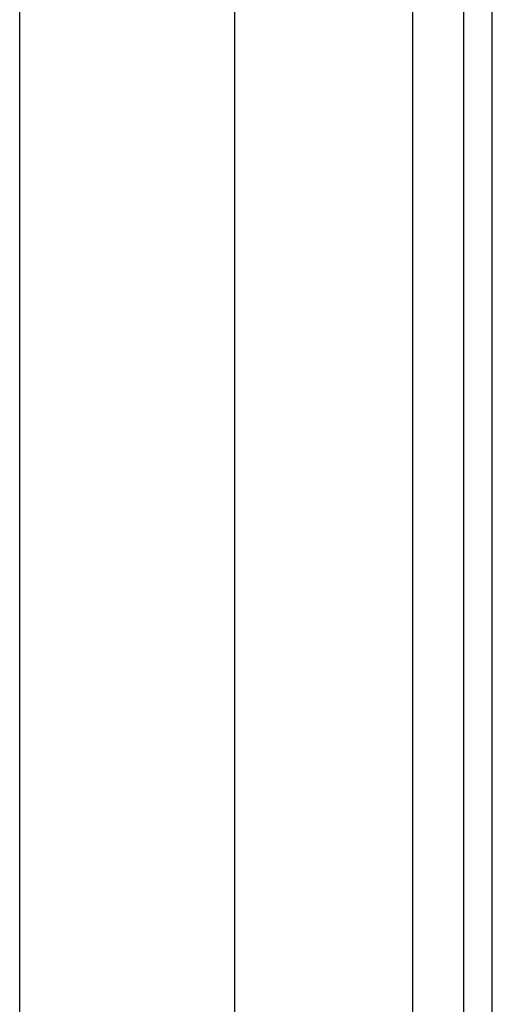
# Model space of a CAD drawing. Header units: inches. Extents: x 0 to 101, y -11 to 66.
# Tile 72 of 118: x 28.47 to 29.54, y 36.35 to 38.57. Entities that reach past the tile are written whole.
import ezdxf

# ---------------------------------------------------------------- set-up
doc = ezdxf.new("R2010")
doc.units = ezdxf.units.IN
doc.header["$LTSCALE"] = 6.067211
doc.header["$MEASUREMENT"] = 0
doc.layers.add('Visible Edges(ANSI)', color=7, linetype='Continuous', lineweight=25)
doc.layers.add('Visible Tangent Edges(ANSI)', color=7, linetype='Continuous', lineweight=25)

msp = doc.modelspace()

# ---------------------------------------------------------------- linework, layer by layer
at = {"layer": 'Visible Edges(ANSI)'}
for p, q in [((28.4689, 28.3965), (28.4689, 41.2476)), ((28.9538, 40.2436), (28.9538, 29.4004)), ((29.4705, 39.8211), (29.4705, 29.8229)), ((29.5358, 29.8229), (29.5358, 39.8211))]:
    msp.add_line(p, q, dxfattribs=at)
at = {"layer": 'Visible Tangent Edges(ANSI)'}
msp.add_line((29.3559, 39.909), (29.3559, 29.735), dxfattribs=at)

doc.saveas('drawing.dxf')
